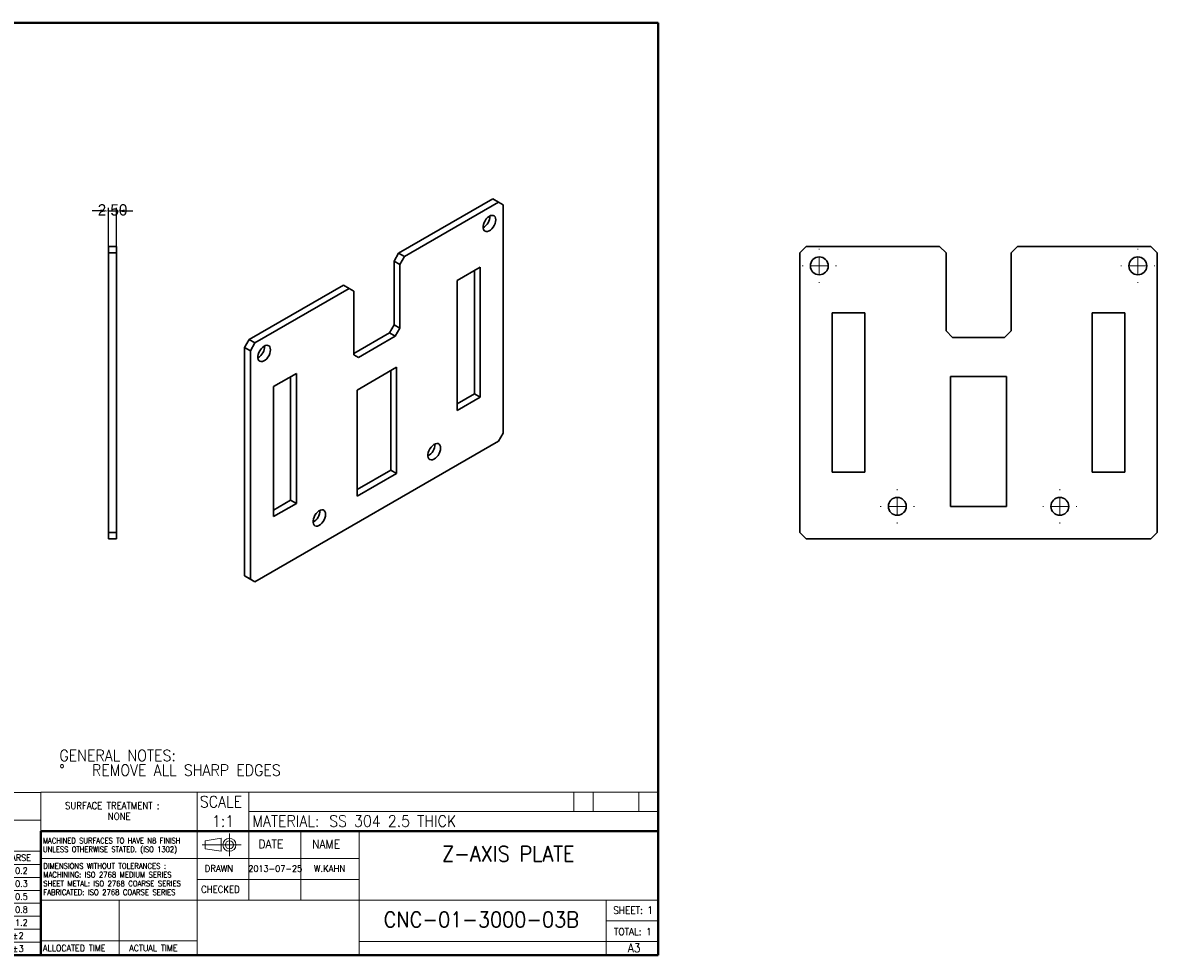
# Model space of a CAD drawing. Header units: millimetres. Extents: x 15 to 569, y 5 to 292.
# Tile 2 of 2: x 219 to 569, y 5 to 292. Entities that reach past the tile are written whole.
import ezdxf

# ---------------------------------------------------------------- set-up
doc = ezdxf.new("R2010")
doc.units = ezdxf.units.MM
doc.header["$PDSIZE"] = -1
doc.linetypes.add('CENTERX2', pattern=[100, 64, -12, 12, -12])
doc.layers.get('0').update_dxf_attribs({"true_color": 0xffffff})
doc.styles.add('textstyle0', font='standard')
doc.styles.add('textstyle1', font='standard')
doc.styles.add('textstyle10', font='standard')
doc.styles.add('textstyle11', font='standard')
doc.styles.add('textstyle12', font='standard')
doc.styles.add('textstyle13', font='standard')
doc.styles.add('textstyle14', font='standard')
doc.styles.add('textstyle15', font='standard')
doc.styles.add('textstyle16', font='standard')
doc.styles.add('textstyle17', font='standard')
doc.styles.add('textstyle18', font='standard')
doc.styles.add('textstyle19', font='standard')
doc.styles.add('textstyle2', font='standard')
doc.styles.add('textstyle20', font='standard')
doc.styles.add('textstyle21', font='standard')
doc.styles.add('textstyle22', font='standard')
doc.styles.add('textstyle23', font='standard')
doc.styles.add('textstyle24', font='standard')
doc.styles.add('textstyle25', font='standard')
doc.styles.add('textstyle26', font='standard')
doc.styles.add('textstyle27', font='standard')
doc.styles.add('textstyle28', font='standard')
doc.styles.add('textstyle29', font='standard')
doc.styles.add('textstyle3', font='standard')
doc.styles.add('textstyle30', font='standard')
doc.styles.add('textstyle31', font='standard')
doc.styles.add('textstyle32', font='standard')
doc.styles.add('textstyle33', font='standard')
doc.styles.add('textstyle34', font='standard')
doc.styles.add('textstyle35', font='standard')
doc.styles.add('textstyle36', font='standard')
doc.styles.add('textstyle37', font='standard')
doc.styles.add('textstyle38', font='standard')
doc.styles.add('textstyle39', font='standard')
doc.styles.add('textstyle4', font='standard')
doc.styles.add('textstyle40', font='standard')
doc.styles.add('textstyle41', font='standard')
doc.styles.add('textstyle42', font='standard')
doc.styles.add('textstyle43', font='standard')
doc.styles.add('textstyle44', font='standard')
doc.styles.add('textstyle45', font='standard')
doc.styles.add('textstyle46', font='standard')
doc.styles.add('textstyle47', font='standard')
doc.styles.add('textstyle48', font='standard')
doc.styles.add('textstyle49', font='standard')
doc.styles.add('textstyle5', font='standard')
doc.styles.add('textstyle50', font='standard')
doc.styles.add('textstyle51', font='standard')
doc.styles.add('textstyle6', font='standard')
doc.styles.add('textstyle7', font='standard')
doc.styles.add('textstyle79', font='standard')
doc.styles.add('textstyle8', font='standard')
doc.styles.add('textstyle80', font='standard')
doc.styles.add('textstyle81', font='standard')
doc.styles.add('textstyle82', font='standard')
doc.styles.add('textstyle83', font='standard')
doc.styles.add('textstyle84', font='standard')
doc.styles.add('textstyle85', font='standard')
doc.styles.add('textstyle86', font='standard')
doc.styles.add('textstyle87', font='standard')
doc.styles.add('textstyle88', font='standard')
doc.styles.add('textstyle89', font='standard')
doc.styles.add('textstyle9', font='standard')
doc.styles.add('textstyle90', font='standard')
doc.styles.add('textstyle91', font='standard')
doc.styles.add('textstyle92', font='standard')
doc.styles.add('textstyle93', font='standard')
doc.styles.add('textstyle94', font='standard')
doc.styles.add('textstyle95', font='standard')
doc.styles.add('textstyle96', font='standard')
doc.styles.add('textstyle97', font='standard')
doc.dimstyles.new('QCADDimStyle', dxfattribs={"dimtxt": 3.5, "dimasz": 2.5, "dimexe": 1, "dimexo": 0, "dimgap": 1.524, "dimtad": 1, "dimtoh": 1, "dimdec": 4, "dimzin": 0, "dimdsep": 46, "dimtxsty": 'Standard', "dimcen": 0.09, "dimadec": 0, "dimazin": 0, "dimtfac": 1, "dimtdec": 4, "dimtofl": 0, "dimtmove": 0, "dimatfit": 3, "dimfxl": 1, "dimtolj": 1, "dimtzin": 0, "dimarcsym": 0})

# ---------------------------------------------------------------- blocks, each defined once
blk = doc.blocks.new('SW_NOTE_0')
at = {"color": 0, "linetype": 'Continuous', "lineweight": 0, "char_height": 3.5, "attachment_point": 1}
for s, insert, style in [('GENERAL NOTES:', (0, 4.51), 'textstyle0'), ('%%d', (0, -0.01), 'textstyle2'), ('REMOVE ALL SHARP EDGES', (10, -0.01), 'textstyle1')]:
    blk.add_mtext(s, dxfattribs=dict(at, insert=insert, style=style))
blk = doc.blocks.new('SW_NOTE_1')
at = {"color": 0, "linetype": 'Continuous', "lineweight": 0, "char_height": 1.7, "attachment_point": 1}
for s, insert, style in [('DIMENSIONS WITHOUT TOLERANCES :', (0, 2.19), 'textstyle3'), ('SHEET METAL: ISO 2768 COARSE SERIES', (0, -3.21), 'textstyle5'), ('MACHINING: ISO 2768 MEDIUM SERIES', (0, -0.51), 'textstyle4'), ('FABRICATED: ISO 2768 COARSE SERIES', (0, -5.91), 'textstyle6')]:
    blk.add_mtext(s, dxfattribs=dict(at, insert=insert, style=style))
blk = doc.blocks.new('SW_NOTE_2')
at = {"color": 0, "linetype": 'Continuous', "lineweight": 0, "char_height": 1.67, "attachment_point": 1}
for s, insert, style in [('MACHINED SURFACES TO HAVE N8 FINISH', (0, 2.15), 'textstyle7'), ('UNLESS OTHERWISE STATED. (ISO 1302)', (0, -0.52), 'textstyle8')]:
    blk.add_mtext(s, dxfattribs=dict(at, insert=insert, style=style))
blk = doc.blocks.new('SW_TABLEANNOTATION_0')
at = {"color": 0, "linetype": 'Continuous', "lineweight": 0}
for p, q in [((0, 0), (0, -50.13)), ((56, 0), (0, 0)), ((56, -50.13), (56, 0)), ((0, -8.5), (56, -8.5)), ((28, -8.5), (28, -50.13)), ((0, -18.12), (56, -18.12)), ((42, -18.12), (42, -50.13)), ((0, -22.13), (56, -22.13)), ((0, -26.13), (56, -26.13)), ((0, -30.13), (56, -30.13)), ((0, -34.12), (56, -34.12)), ((0, -38.13), (56, -38.13)), ((0, -42.13), (56, -42.13)), ((0, -46.13), (56, -46.13)), ((0, -50.13), (56, -50.13))]:
    blk.add_line(p, q, dxfattribs=at)
at = {"color": 0, "linetype": 'Continuous', "lineweight": 0, "char_height": 2, "attachment_point": 1}
for s, insert, style in [('DIMENSIONS WITHOUT TOLERANCES', (5.31, -1.92), 'textstyle9'), ('INDICATION TO ISO 2768', (12.42, -4.51), 'textstyle10'), ('DIMENSIONS', (6.01, -13.57), 'textstyle12'), ('NOMINAL', (7.74, -10.99), 'textstyle11'), ('VARIATIONS', (34.3, -13.57), 'textstyle14'), ('ALLOWED', (35.64, -10.99), 'textstyle13'), ('MEDIUM', (29.67, -19.09), 'textstyle15'), ('COARSE', (43.58, -19.09), 'textstyle16'), ('0.5 TO 3', (0.5, -23.09), 'textstyle17'), ('%%p', (32.2, -23.09), 'textstyle18'), ('0.1', (34.11, -23.09), 'textstyle19'), ('%%p', (46.2, -23.09), 'textstyle20'), ('0.2', (48.11, -23.09), 'textstyle21'), ('OVER 3 TO 6', (0.5, -27.09), 'textstyle22'), ('%%p', (32.2, -27.09), 'textstyle23'), ('0.1', (34.11, -27.09), 'textstyle24'), ('%%p', (46.2, -27.09), 'textstyle25'), ('0.3', (48.11, -27.09), 'textstyle26'), ('OVER 6 TO 30', (0.5, -31.09), 'textstyle27'), ('%%p', (32.2, -31.09), 'textstyle28'), ('0.2', (34.11, -31.09), 'textstyle29'), ('%%p', (46.2, -31.09), 'textstyle30'), ('0.5', (48.11, -31.09), 'textstyle31'), ('%%p', (32.2, -35.09), 'textstyle33'), ('%%p', (46.2, -35.09), 'textstyle35'), ('OVER 30 TO 120', (0.5, -35.09), 'textstyle32'), ('0.3', (34.11, -35.09), 'textstyle34'), ('0.8', (48.11, -35.09), 'textstyle36'), ('OVER 120 TO 400', (0.5, -39.09), 'textstyle37'), ('%%p', (32.2, -39.09), 'textstyle38'), ('0.5', (34.11, -39.09), 'textstyle39'), ('%%p', (46.2, -39.09), 'textstyle40'), ('1.2', (48.11, -39.09), 'textstyle41'), ('OVER 400 TO 1000', (0.5, -43.09), 'textstyle42'), ('%%p', (32.2, -43.09), 'textstyle43'), ('0.8', (34.11, -43.09), 'textstyle44'), ('%%p', (47.31, -43.09), 'textstyle45'), ('2', (49.21, -43.09), 'textstyle46'), ('OVER 1000 TO 2000', (0.5, -47.09), 'textstyle47'), ('%%p', (32.2, -47.09), 'textstyle48'), ('1.2', (34.11, -47.09), 'textstyle49'), ('%%p', (47.31, -47.09), 'textstyle50'), ('3', (49.21, -47.09), 'textstyle51')]:
    blk.add_mtext(s, dxfattribs=dict(at, insert=insert, style=style))
blk = doc.blocks.new('*D56')
at = {"color": 0, "linetype": 'Continuous', "lineweight": -2}
for p, q in [((243.36, 234.07), (240.86, 234.07)), ((245.86, 223.16), (245.86, 235.07)), ((245.86, 234.07), (248.36, 234.07)), ((248.36, 223.16), (248.36, 235.07)), ((250.86, 234.07), (253.36, 234.07))]:
    blk.add_line(p, q, dxfattribs=at)
at = {"color": 0}
for points in [[(243.36, 233.65), (243.36, 234.49), (245.86, 234.07)], [(250.86, 234.49), (250.86, 233.65), (248.36, 234.07)]]:
    blk.add_solid(points, dxfattribs=at)
at = {"layer": 'Defpoints', "color": 0}
for p in [(248.36, 234.07), (245.86, 223.16), (248.36, 223.16)]:
    blk.add_point(p, dxfattribs=at)
at = {"color": 0, "lineweight": 0, "insert": (247.11, 234.07), "char_height": 3.5, "attachment_point": 5}
blk.add_mtext('2,50', dxfattribs=at)
blk = doc.blocks.new('SW_CENTERMARKSYMBOL_5')
at = {"color": 0, "linetype": 'Continuous', "lineweight": 0}
for p, q in [((0, 5), (0, 5.25)), ((-5, 0), (-5.25, 0)), ((0, 0), (-2.5, 0)), ((0, 0), (0, 2.5)), ((0, 0), (0, -2.5)), ((0, 0), (2.5, 0)), ((5, 0), (5.25, 0)), ((0, -5), (0, -5.25))]:
    blk.add_line(p, q, dxfattribs=at)
blk = doc.blocks.new('SW_CENTERMARKSYMBOL_6')
at = {"color": 0, "linetype": 'Continuous', "lineweight": 0}
for p, q in [((0, 5), (0, 5.25)), ((-5, 0), (-5.25, 0)), ((0, 0), (-2.5, 0)), ((0, 0), (0, 2.5)), ((0, 0), (0, -2.5)), ((0, 0), (2.5, 0)), ((5, 0), (5.25, 0)), ((0, -5), (0, -5.25))]:
    blk.add_line(p, q, dxfattribs=at)
blk = doc.blocks.new('SW_CENTERMARKSYMBOL_7')
at = {"color": 0, "linetype": 'Continuous', "lineweight": 0}
for p, q in [((0, 5), (0, 5.25)), ((-5, 0), (-5.25, 0)), ((0, 0), (-2.5, 0)), ((0, 0), (0, 2.5)), ((0, 0), (0, -2.5)), ((0, 0), (2.5, 0)), ((5, 0), (5.25, 0)), ((0, -5), (0, -5.25))]:
    blk.add_line(p, q, dxfattribs=at)
blk = doc.blocks.new('SW_CENTERMARKSYMBOL_8')
at = {"color": 0, "linetype": 'Continuous', "lineweight": 0}
for p, q in [((0, 5), (0, 5.25)), ((-5, 0), (-5.25, 0)), ((0, 0), (-2.5, 0)), ((0, 0), (0, 2.5)), ((0, 0), (0, -2.5)), ((0, 0), (2.5, 0)), ((5, 0), (5.25, 0)), ((0, -5), (0, -5.25))]:
    blk.add_line(p, q, dxfattribs=at)

msp = doc.modelspace()

# ---------------------------------------------------------------- linework, layer by layer
at = {"color": 7, "linetype": 'Continuous', "lineweight": 40, "true_color": 0xffffff}
for p, q in [((415, 292), (15, 292)), ((415, 5), (415, 292)), ((415, 43.25), (225, 43.25)), ((225, 43.25), (225, 5)), ((15, 5), (415, 5))]:
    msp.add_line(p, q, dxfattribs=at)
at = {"color": 7, "linetype": 'Continuous', "lineweight": 30, "true_color": 0xffffff}
for p, q in [((364.128, 237.762), (335.136, 221.026)), ((365.895, 236.742), (364.128, 237.762)), ((365.895, 236.742), (336.904, 220.005)), ((367.31, 235.925), (365.895, 236.742)), ((367.31, 165.702), (367.31, 235.925)), ((245.863, 221.162), (245.863, 223.162)), ((245.863, 223.162), (248.363, 223.162)), ((248.363, 221.162), (245.863, 221.162)), ((245.863, 221.162), (245.863, 135.162)), ((248.363, 223.162), (248.363, 221.162)), ((248.363, 221.162), (248.363, 135.162)), ((333.722, 218.576), (335.136, 221.026)), ((335.136, 221.026), (336.904, 220.005)), ((336.904, 220.005), (335.49, 217.556)), ((460.585, 223.162), (458.585, 221.162)), ((458.585, 135.162), (458.585, 221.162)), ((460.585, 223.162), (501.585, 223.162)), ((503.585, 221.162), (501.585, 223.162)), ((503.585, 221.162), (503.585, 197.162)), ((525.585, 223.162), (523.585, 221.162)), ((523.585, 197.162), (523.585, 221.162)), ((525.585, 223.162), (566.585, 223.162)), ((568.585, 221.162), (566.585, 223.162)), ((568.585, 221.162), (568.585, 135.162)), ((335.49, 217.556), (333.722, 218.576)), ((333.722, 218.576), (333.722, 198.979)), ((335.49, 197.959), (335.49, 217.556)), ((360.239, 216.737), (353.167, 212.655)), ((360.239, 176.726), (360.239, 216.737)), ((358.471, 215.716), (358.471, 177.747)), ((318.166, 211.229), (289.174, 194.493)), ((319.933, 210.208), (290.942, 193.472)), ((319.933, 210.208), (318.166, 211.229)), ((321.348, 209.392), (319.933, 210.208)), ((353.167, 212.655), (353.167, 172.644)), ((321.348, 209.392), (321.348, 189.795)), ((478.585, 202.662), (468.585, 202.662)), ((468.585, 202.662), (468.585, 153.662)), ((478.585, 153.662), (478.585, 202.662)), ((548.585, 153.662), (548.585, 202.662)), ((548.585, 202.662), (558.585, 202.662)), ((558.585, 202.662), (558.585, 153.662)), ((332.308, 196.53), (321.348, 190.203)), ((322.762, 188.978), (334.076, 195.509)), ((332.308, 196.53), (333.722, 198.979)), ((334.076, 195.509), (332.308, 196.53)), ((333.722, 198.979), (335.49, 197.959)), ((335.49, 197.959), (334.076, 195.509)), ((505.585, 195.162), (503.585, 197.162)), ((523.585, 197.162), (521.585, 195.162)), ((287.76, 192.043), (289.174, 194.493)), ((289.528, 191.023), (287.76, 192.043)), ((287.76, 192.043), (287.76, 121.821)), ((289.174, 194.493), (290.942, 193.472)), ((290.942, 193.472), (289.528, 191.023)), ((505.585, 195.162), (521.585, 195.162)), ((289.528, 191.023), (289.528, 120.8)), ((322.762, 188.978), (321.348, 189.795)), ((334.5, 185.956), (322.338, 178.935)), ((334.5, 153.294), (334.5, 185.956)), ((296.599, 179.999), (303.67, 184.081)), ((301.902, 145.091), (301.902, 183.06)), ((303.67, 184.081), (303.67, 144.07)), ((332.732, 184.935), (332.732, 154.315)), ((522.185, 183.162), (504.985, 183.162)), ((504.985, 183.162), (504.985, 143.162)), ((522.185, 143.162), (522.185, 183.162)), ((296.599, 139.988), (296.599, 179.999)), ((322.338, 178.935), (322.338, 146.273)), ((358.471, 177.747), (353.167, 174.685)), ((353.167, 172.644), (360.239, 176.726)), ((358.471, 177.747), (360.239, 176.726)), ((365.895, 163.253), (367.31, 165.702)), ((290.942, 119.983), (365.895, 163.253)), ((332.732, 154.315), (322.338, 148.314)), ((332.732, 154.315), (334.5, 153.294)), ((468.585, 153.662), (478.585, 153.662)), ((558.585, 153.662), (548.585, 153.662)), ((322.338, 146.273), (334.5, 153.294)), ((296.599, 142.029), (301.902, 145.091)), ((303.67, 144.07), (296.599, 139.988)), ((301.902, 145.091), (303.67, 144.07)), ((504.985, 143.162), (522.185, 143.162)), ((245.863, 135.162), (248.363, 135.162)), ((245.863, 133.162), (245.863, 135.162)), ((248.363, 133.162), (245.863, 133.162)), ((248.363, 135.162), (248.363, 133.162)), ((458.585, 135.162), (460.585, 133.162)), ((566.585, 133.162), (460.585, 133.162)), ((566.585, 133.162), (568.585, 135.162)), ((287.76, 121.821), (289.528, 120.8)), ((289.174, 121.004), (287.76, 121.821)), ((290.942, 119.983), (289.174, 121.004)), ((289.528, 120.8), (290.942, 119.983))]:
    msp.add_line(p, q, dxfattribs=at)
at = {"color": 7, "linetype": 'Continuous', "lineweight": 0, "true_color": 0xffffff}
for p, q in [((273.2, 55.25), (225, 55.25)), ((225, 55.25), (225, 43.25)), ((273.2, 43.25), (273.2, 55.25)), ((273.2, 55.25), (322, 55.25)), ((289, 55.25), (289, 43.25)), ((322, 55.25), (415, 55.25)), ((389, 55.25), (389, 49.25)), ((395, 55.25), (395, 49.25)), ((409, 55.25), (409, 49.25)), ((289, 49.25), (415, 49.25)), ((225, 43.25), (225, 5)), ((273.2, 43.25), (273.2, 5)), ((289, 43.25), (289, 22)), ((305, 22), (305, 43.25)), ((323, 5), (323, 43.25)), ((275.58, 40.251), (280.58, 41.001)), ((275.58, 40.251), (275.58, 37.751)), ((280.58, 41.001), (280.58, 37.001)), ((275.58, 37.751), (280.58, 37.001)), ((273.2, 34.75), (225, 34.75)), ((323, 34.75), (273.2, 34.75)), ((323, 28.375), (273.2, 28.375)), ((273.2, 22), (225, 22)), ((249.1, 22), (249.1, 5)), ((323, 22), (273.2, 22)), ((415, 22), (323, 22)), ((399, 5), (399, 22)), ((399, 15.625), (415, 15.625)), ((225, 9.5), (273.2, 9.5)), ((415, 9.25), (323, 9.25))]:
    msp.add_line(p, q, dxfattribs=at)
at = {"color": 7, "linetype": 'CENTERX2', "lineweight": 0, "true_color": 0xffffff}
for p, q in [((283.08, 35.5), (283.08, 42.5)), ((274.655, 39), (286.664, 39))]:
    msp.add_line(p, q, dxfattribs=at)
at = {"color": 7, "linetype": 'Continuous', "lineweight": 30, "true_color": 0xffffff}
for points in [[(365.012, 231.332), (364.959, 231.82), (364.805, 232.221), (364.557, 232.513), (364.228, 232.681), (363.837, 232.716), (363.405, 232.616), (362.954, 232.386), (362.509, 232.039), (362.095, 231.593), (361.733, 231.073), (361.442, 230.506), (361.24, 229.923), (361.136, 229.355), (361.136, 228.834), (361.24, 228.387), (361.442, 228.038), (361.733, 227.806), (362.095, 227.704), (362.509, 227.736), (362.954, 227.903), (363.405, 228.193), (363.837, 228.592), (364.228, 229.079), (364.557, 229.626), (364.805, 230.205), (364.959, 230.784), (365.012, 231.332)], [(295.715, 191.328), (295.663, 191.816), (295.508, 192.217), (295.26, 192.509), (294.932, 192.677), (294.541, 192.712), (294.108, 192.612), (293.657, 192.382), (293.213, 192.035), (292.798, 191.589), (292.436, 191.069), (292.146, 190.502), (291.943, 189.919), (291.839, 189.351), (291.839, 188.83), (291.943, 188.383), (292.146, 188.034), (292.436, 187.802), (292.798, 187.7), (293.213, 187.732), (293.657, 187.899), (294.108, 188.189), (294.541, 188.588), (294.932, 189.075), (295.26, 189.622), (295.508, 190.201), (295.663, 190.78), (295.715, 191.328)], [(348.041, 161.111), (347.989, 161.599), (347.834, 162), (347.586, 162.292), (347.258, 162.46), (346.867, 162.495), (346.434, 162.395), (345.983, 162.165), (345.539, 161.818), (345.124, 161.372), (344.762, 160.852), (344.472, 160.285), (344.269, 159.702), (344.165, 159.134), (344.165, 158.613), (344.269, 158.166), (344.472, 157.817), (344.762, 157.585), (345.124, 157.483), (345.539, 157.516), (345.983, 157.682), (346.434, 157.972), (346.867, 158.371), (347.258, 158.858), (347.586, 159.405), (347.834, 159.984), (347.989, 160.563), (348.041, 161.111)], [(312.686, 140.701), (312.633, 141.189), (312.479, 141.589), (312.231, 141.882), (311.902, 142.05), (311.511, 142.085), (311.079, 141.985), (310.628, 141.755), (310.183, 141.408), (309.769, 140.962), (309.407, 140.441), (309.116, 139.875), (308.914, 139.292), (308.81, 138.724), (308.81, 138.203), (308.914, 137.756), (309.116, 137.407), (309.407, 137.175), (309.769, 137.073), (310.183, 137.105), (310.628, 137.272), (311.079, 137.562), (311.511, 137.961), (311.902, 138.448), (312.231, 138.995), (312.479, 139.574), (312.633, 140.153), (312.686, 140.701)]]:
    msp.add_lwpolyline(points, dxfattribs=at)
for centre in [(464.585, 217.162), (562.585, 217.162), (488.585, 143.162), (538.585, 143.162)]:
    msp.add_circle(centre, 2.75, dxfattribs=at)
at = {"color": 7, "linetype": 'Continuous', "lineweight": 0, "true_color": 0xffffff}
for radius in [2, 1.25]:
    msp.add_circle((283.08, 39.001), radius, dxfattribs=at)
at = {"color": 7, "linetype": 'Continuous', "lineweight": 30, "true_color": 0xffffff}
for centre, start, end in [((359.139, 232.477), 299.06959, 0.93583), ((289.842, 192.473), 299.06962, 0.93576), ((342.168, 162.256), 299.0696, 0.93575), ((306.813, 141.846), 299.0696, 0.93578)]:
    msp.add_arc(centre, 4.098, start, end, dxfattribs=at)

# ---------------------------------------------------------------- block references
at = {"color": 7, "linetype": 'Continuous', "lineweight": 0, "true_color": 0xffffff}
for name, p in [('SW_CENTERMARKSYMBOL_7', (464.585, 217.162)), ('SW_CENTERMARKSYMBOL_8', (562.585, 217.162)), ('SW_CENTERMARKSYMBOL_6', (488.585, 143.162)), ('SW_CENTERMARKSYMBOL_5', (538.585, 143.162)), ('SW_NOTE_0', (230.762, 63.73)), ('SW_TABLEANNOTATION_0', (169, 55.125)), ('SW_NOTE_2', (225.694, 38.967)), ('SW_NOTE_1', (225.8, 31.151))]:
    msp.add_blockref(name, p, dxfattribs=at)

# ---------------------------------------------------------------- texts
for s, insert, char_height, attachment_point, style in [('SCALE', (273.965, 54.021), 3.5, 1, 'textstyle83'), ('SURFACE TREATMENT :', (232.49, 52.102), 2.11667, 1, 'textstyle97'), ('NONE', (249.163, 48.826), 2.1167, 2, 'textstyle94'), ('1:1', (281.125, 48.044), 3.5, 2, 'textstyle91'), ('MATERIAL:', (290.118, 48.056), 3.5, 1, 'textstyle96'), ('SS 304 2.5 THICK', (313.784, 48.048), 3.5, 1, 'textstyle90'), ('DATE', (292.024, 40.568), 2.6458, 1, 'textstyle79'), ('NAME', (308.538, 40.546), 2.6458, 1, 'textstyle80'), ('Z-AXIS PLATE', (368.882, 38.613), 4.7625, 2, 'textstyle85'), ('DRAWN', (275.456, 32.779), 2.1167, 1, 'textstyle81'), ('2013-07-25', (297.17, 32.669), 2, 2, 'textstyle86'), ('W.KAHN', (313.914, 32.761), 2.1167, 2, 'textstyle89'), ('CHECKED', (274.363, 26.373), 2.1167, 1, 'textstyle82'), ('CNC-01-3000-03B', (360.573, 18.383), 4.7625, 2, 'textstyle84'), ('SHEET: 1', (407.28, 19.981), 2.2, 2, 'textstyle87'), ('TOTAL: 1', (407.198, 13.37), 2.2, 2, 'textstyle95'), ('ALLOCATED TIME', (225.739, 8.178), 1.95, 1, 'textstyle92'), ('ACTUAL TIME', (252.275, 8.186), 1.95, 1, 'textstyle93'), ('A3', (407.62, 8.588), 2.6458, 2, 'textstyle88')]:
    msp.add_mtext(s, dxfattribs=dict(at, insert=insert, char_height=char_height, attachment_point=attachment_point, style=style))

# ---------------------------------------------------------------- dimensions: what is measured, and where the dimension line sits
dim = msp.add_linear_dim(base=(248.363, 234.069), p1=(245.863, 223.162), p2=(248.363, 223.162), dimstyle='QCADDimStyle', override={"dimtxt": 3.5, "dimasz": 2.5, "dimexe": 1, "dimexo": 0, "dimgap": 1.524, "dimtad": 1, "dimdec": 2, "dimdsep": 44, "dimcen": 2.5, "dimclrd": 0, "dimclre": 0, "dimclrt": 0, "dimadec": 4, "dimtdec": 3, "dimtofl": 1, "dimtmove": 2, "dimtolj": 0}, dxfattribs=at)
dim.commit()
dim.dimension.update_dxf_attribs({"geometry": '*D56', "text_midpoint": (247.113, 234.069), "dimtype": 160})

doc.saveas('drawing.dxf')
